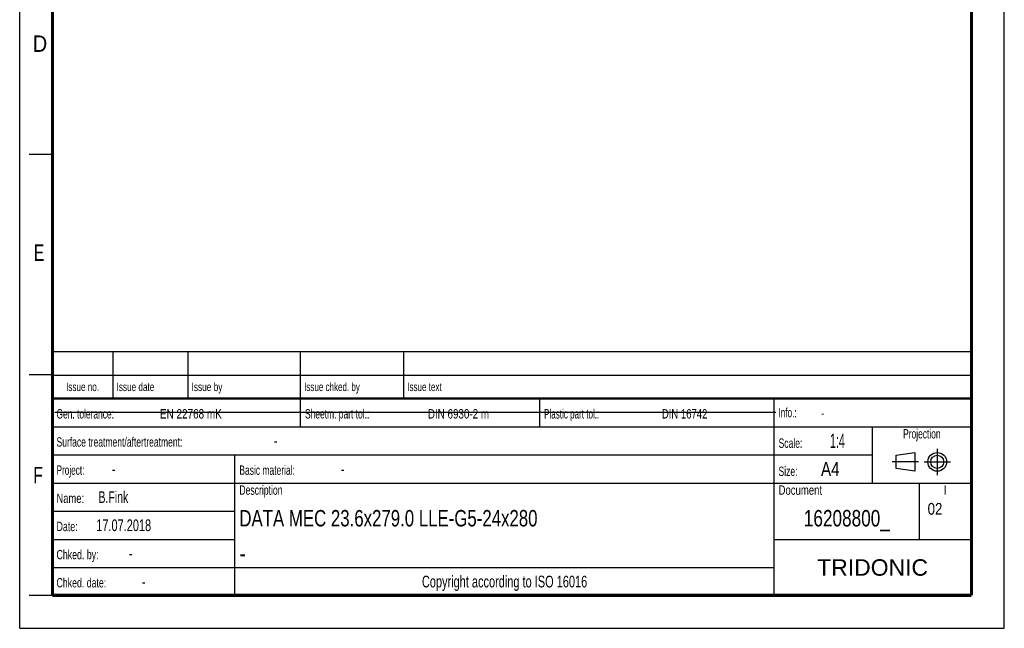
# Model space of a CAD drawing. Header units: millimetres. Extents: x 0 to 210, y 0 to 297.
# Tile 1 of 22: x 0 to 210, y 0 to 130. Entities that reach past the tile are written whole.
import ezdxf
from ezdxf.enums import TextEntityAlignment as Align

# ---------------------------------------------------------------- set-up
doc = ezdxf.new("R2010")
doc.units = ezdxf.units.MM
doc.header["$LTSCALE"] = 19.36
doc.linetypes.add('CENTER', pattern=[0.6, 0.375, -0.075, 0.075, -0.075])
doc.layers.get('0').update_dxf_attribs({"linetype": 'CONTINUOUS'})
doc.layers.add('DEFAULT_1', color=7, linetype='CENTER')
doc.layers.add('Z_NOTICE', color=7, linetype='CONTINUOUS')
doc.styles.get("Standard").update_dxf_attribs({"font": 'txt', "width": 0.7})
doc.styles.add('TEXTSTYLE_2', font='txt', dxfattribs={"width": 0.75})
doc.styles.add('TEXTSTYLE_5', font='arial.ttf')

# ---------------------------------------------------------------- blocks, each defined once
blk = doc.blocks.new('PROJEKTIONSMETHODE_BL0', base_point=(192.31, 35.47))
at = {"color": 2, "linetype": 'CONTINUOUS'}
for p, q in [((186.91, 36.87), (190.91, 37.47)), ((186.91, 34.07), (186.91, 36.87)), ((190.91, 37.47), (190.91, 33.47)), ((190.91, 33.47), (186.91, 34.07))]:
    blk.add_line(p, q, dxfattribs=at)
for radius in [2, 1.4]:
    blk.add_circle((195.71, 35.47), radius, dxfattribs=at)
at = {"layer": 'DEFAULT_1', "color": 2, "linetype": 'CENTER'}
for p, q in [((195.71, 38.27), (195.71, 32.67)), ((191.71, 35.47), (186.11, 35.47)), ((192.91, 35.47), (198.5, 35.47))]:
    blk.add_line(p, q, dxfattribs=at)

msp = doc.modelspace()

# ---------------------------------------------------------------- linework, layer by layer
at = {"color": 2, "linetype": 'CONTINUOUS'}
for p, q in [((0, 0), (0, 297)), ((210, 0), (210, 297)), ((7, 101), (2, 101)), ((6.91362, 48.96015), (6.91362, 58.96015)), ((6.91362, 58.96015), (202.91362, 58.96015)), ((19.91362, 48.96015), (19.91362, 58.96015)), ((35.91362, 48.96015), (35.91362, 58.96015)), ((59.91362, 48.96015), (59.91362, 58.96015)), ((81.91362, 48.96015), (81.91362, 58.96015)), ((202.91362, 48.96015), (202.91362, 58.96015)), ((7, 54), (2, 54)), ((6.91362, 53.96015), (202.91362, 53.96015)), ((6.91355, 6.96013), (6.91355, 48.96013)), ((6.91355, 48.96013), (202.91355, 48.96013)), ((6.91362, 48.96015), (202.91362, 48.96015)), ((59.91355, 42.96013), (59.91355, 48.96013)), ((110.91355, 42.96013), (110.91355, 48.96013)), ((160.91355, 6.96013), (160.91355, 48.96013)), ((202.91355, 6.96013), (202.91355, 48.96013)), ((6.91355, 42.96013), (202.91355, 42.96013)), ((181.91355, 30.96013), (181.91355, 42.96013)), ((6.91355, 36.96013), (181.91355, 36.96013)), ((45.91355, 6.96013), (45.91355, 36.96013)), ((6.91355, 30.96013), (202.91355, 30.96013)), ((191.91355, 18.96013), (191.91355, 30.96013)), ((6.91355, 24.96013), (45.91355, 24.96013)), ((6.91355, 18.96013), (45.91355, 18.96013)), ((160.91355, 18.96013), (202.91355, 18.96013)), ((6.91355, 12.96013), (160.91355, 12.96013)), ((7, 7), (2, 7)), ((6.91355, 6.96013), (202.91355, 6.96013)), ((0, 0), (210, 0))]:
    msp.add_line(p, q, dxfattribs=at)
at = {"color": 7, "linetype": 'CONTINUOUS'}
msp.add_line((7.46812, 46.04239), (161.26812, 46.04239), dxfattribs=at)
for points, const_width in [([(7, 7), (7, 290)], 0.7), ([(203, 7), (203, 290)], 0.7), ([(7, 49), (203, 49)], 0.5), ([(7, 7), (203, 7)], 0.7)]:
    msp.add_lwpolyline(points, dxfattribs=dict(at, const_width=const_width))

# ---------------------------------------------------------------- block references
at = {"color": 2, "linetype": 'CONTINUOUS'}
msp.add_blockref('PROJEKTIONSMETHODE_BL0', (192.30508, 35.46975), dxfattribs=at)

# ---------------------------------------------------------------- texts
at = {"color": 5, "linetype": 'CONTINUOUS', "style": 'TEXTSTYLE_2'}
for s, width, p in [('D', 0.904762, (2.80729, 122.85717)), ('E', 0.714286, (3.00245, 78.30247)), ('F', 0.714286, (2.92219, 30.89704))]:
    msp.add_text(s, height=3.5, dxfattribs=dict(at, width=width)).set_placement(p)
at = {"layer": 'Z_NOTICE', "color": 5, "linetype": 'CONTINUOUS', "style": 'TEXTSTYLE_2'}
for s, height, width, p in [('Issue date ', 1.8, 0.725108, (20.66362, 50.56015)), ('Issue by ', 1.8, 0.732804, (36.66362, 50.56015)), ('Issue chked. by', 1.8, 0.711111, (60.66362, 50.56015)), ('Issue text ', 1.8, 0.712121, (82.66362, 50.56015)), ('Gen. tolerance:', 2, 0.669841, (7.85105, 44.71013)), ('EN 22768 mK', 2, 0.792208, (29.91057, 44.71013)), ('Sheetm. part tol.:', 2, 0.67328, (60.85105, 44.71013)), ('DIN 6930-2 m', 2, 0.78373, (87.05343, 44.71013)), ('Plastic part tol.:', 2, 0.642857, (111.85105, 44.71013)), ('DIN 16742', 2, 0.759259, (136.95819, 44.71013)), ('Info.: ', 2, 0.64966, (161.85105, 44.96013)), ('Surface treatment/aftertreatment: ', 2, 0.681373, (7.85105, 38.71013)), ('Scale:  ', 2, 0.684524, (161.85105, 38.46013)), ('1:4', 3, 0.571429, (172.80343, 38.46013)), ('-', 2.5, 0.714286, (54.18438, 38.71013)), ('Project: ', 2, 0.656085, (7.85105, 32.71013)), ('-', 2.5, 0.714286, (19.66057, 32.71013)), ('Basic material: ', 2, 0.675595, (46.85105, 32.71013)), ('-', 2.5, 0.714286, (68.47009, 32.71013)), ('Size: ', 2, 0.678571, (161.85105, 32.46013)), (' A4', 3, 0.809524, (169.9939, 32.46013)), ('B.Fink', 2.5, 0.670635, (16.80343, 26.71013)), ('Description', 2, 0.688312, (46.85105, 28.46013)), ('Document', 2, 0.761905, (161.85105, 28.46013)), ('Name: ', 2, 0.746032, (7.85105, 26.71013)), (' 02', 2.5, 0.849206, (192.85105, 24.21013)), ('17.07.2018', 2.5, 0.7, (16.32724, 20.71013)), ('Date: ', 2, 0.706349, (7.85105, 20.71013)), ('Chked. by: ', 2, 0.701299, (7.85105, 14.71013)), ('-', 2.5, 0.714286, (23.27962, 14.71013)), ('Chked. date: ', 2, 0.699634, (7.85105, 8.71013)), ('-', 2.5, 0.714286, (26.04152, 8.71013))]:
    msp.add_text(s, height=height, dxfattribs=dict(at, width=width)).set_placement(p)
for s, height, width, p in [('Issue no.', 1.8, 0.719577, (13.41362, 50.56015)), ('Projection', 2, 0.671429, (192.41355, 40.46013)), ('I', 2, 0.833333, (197.41355, 28.46013)), ('Copyright according to ISO 16016', 2.5, 0.700149, (103.41355, 8.71013))]:
    msp.add_text(s, height=height, dxfattribs=dict(at, width=width)).set_placement(p, align=Align.CENTER)
at = {"layer": 'Z_NOTICE', "color": 5, "linetype": 'CONTINUOUS', "width": 0.714286}
msp.add_text('-', height=1.8, dxfattribs=at).set_placement((170.94628, 44.96013))
at = {"layer": 'Z_NOTICE', "color": 7, "linetype": 'CONTINUOUS', "width": 0.766234}
msp.add_text('DATA MEC 23.6x279.0 LLE-G5-24x280', height=3.5, dxfattribs=at).set_placement((46.85105, 21.71013))
at = {"layer": 'Z_NOTICE', "color": 7, "linetype": 'CONTINUOUS', "style": 'TEXTSTYLE_2', "width": 0.783069}
msp.add_text('16208800_', height=3.5, dxfattribs=at).set_placement((176.41355, 21.71013), align=Align.CENTER)
at = {"layer": 'Z_NOTICE', "color": 7, "linetype": 'CONTINUOUS', "style": 'TEXTSTYLE_2', "width": 0.904762}
msp.add_text('-', height=3.5, dxfattribs=at).set_placement((46.85105, 14.21013))
at = {"layer": 'Z_NOTICE', "color": 5, "linetype": 'CONTINUOUS', "style": 'TEXTSTYLE_5'}
msp.add_text('TRIDONIC', height=3.5, dxfattribs=at).set_placement((181.91355, 11.21013), align=Align.CENTER)

doc.saveas('drawing.dxf')
